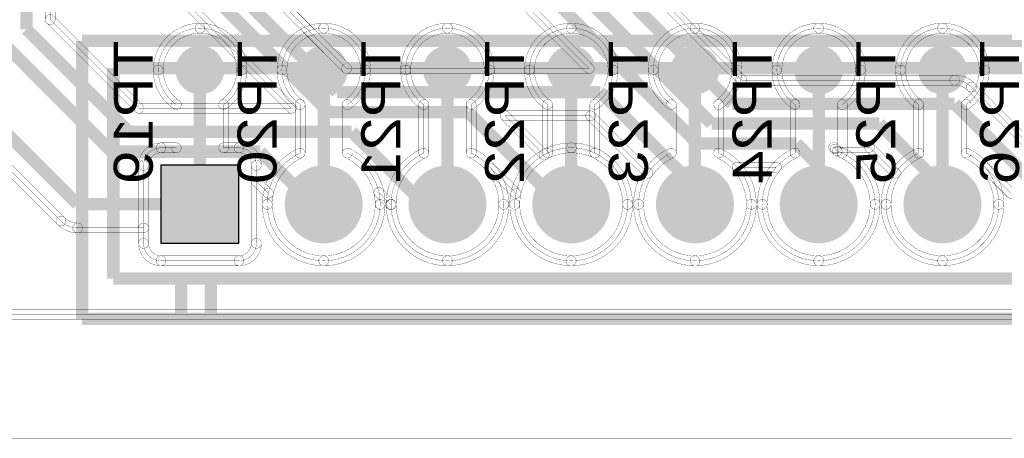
# Model space of a CAD drawing. Header units: millimetres. Extents: x -3.6 to 69.4, y -2.3 to 32.5.
# Tile 7 of 13: x 38 to 58.2, y -2.3 to 6.3. Entities that reach past the tile are written whole.
import ezdxf
from ezdxf.enums import TextEntityAlignment as Align

# ---------------------------------------------------------------- set-up
doc = ezdxf.new("R2010")
doc.units = ezdxf.units.MM
for name, color, linetype, true_color in [('Bottom Layer', 7, 'Continuous', 0x0000ff), ('Bottom Silkscreen Layer', 7, 'Continuous', 0x66cc33), ('Hole Layer', 7, 'Continuous', 0x222222), ('Top Layer', 7, 'Continuous', 0xff0000), ('Top Silkscreen Layer', 7, 'Continuous', 0xffcc00)]:
    doc.layers.add(name, color=color, linetype=linetype, true_color=true_color)
doc.styles.get("Standard").update_dxf_attribs({"font": 'arial.ttf'})

msp = doc.modelspace()

# ---------------------------------------------------------------- hatches: boundary and pattern name
at = {"layer": 'Bottom Layer'}
for points in [[(41.156, 5.265, 1), (42.156, 5.265, 1)], [(43.696, 5.265, 1), (44.696, 5.265, 1)], [(46.236, 5.265, 1), (47.236, 5.265, 1)], [(48.776, 5.265, 1), (49.776, 5.265, 1)], [(51.316, 5.265, 1), (52.316, 5.265, 1)], [(53.856, 5.265, 1), (54.856, 5.265, 1)], [(56.396, 5.265, 1), (57.396, 5.265, 1)], [(40.856, 3.311), (40.856, 1.711), (42.456, 1.711), (42.456, 3.311)], [(43.396, 2.51, 1), (44.996, 2.51, 1)], [(45.936, 2.51, 1), (47.536, 2.51, 1)], [(48.476, 2.51, 1), (50.076, 2.51, 1)], [(51.016, 2.51, 1), (52.616, 2.51, 1)], [(53.556, 2.51, 1), (55.156, 2.51, 1)], [(56.096, 2.51, 1), (57.696, 2.51, 1)]]:
    msp.add_hatch(color=256, dxfattribs=at).paths.add_polyline_path(points)
at = {"layer": 'Hole Layer'}
for points in [[(41.156, 2.511, 1), (42.156, 2.511, 1)], [(43.696, 2.51, 1), (44.696, 2.51, 1)], [(46.236, 2.51, 1), (47.236, 2.51, 1)], [(48.776, 2.51, 1), (49.776, 2.51, 1)], [(51.316, 2.51, 1), (52.316, 2.51, 1)], [(53.856, 2.51, 1), (54.856, 2.51, 1)], [(56.396, 2.51, 1), (57.396, 2.51, 1)]]:
    msp.add_hatch(color=256, dxfattribs=at).paths.add_polyline_path(points)
at = {"layer": 'Top Layer'}
for points in [[(40.856, 3.311), (40.856, 1.711), (42.456, 1.711), (42.456, 3.311)], [(43.396, 2.51, 1), (44.996, 2.51, 1)], [(45.936, 2.51, 1), (47.536, 2.51, 1)], [(48.476, 2.51, 1), (50.076, 2.51, 1)], [(51.016, 2.51, 1), (52.616, 2.51, 1)], [(53.556, 2.51, 1), (55.156, 2.51, 1)], [(56.096, 2.51, 1), (57.696, 2.51, 1)]]:
    msp.add_hatch(color=256, dxfattribs=at).paths.add_polyline_path(points)

# ---------------------------------------------------------------- linework, layer by layer
at = {"layer": 'Bottom Layer', "const_width": 0.00508}
msp.add_lwpolyline([(-2.032, 31.496), (-2.032, -1.27), (67.564, -1.27), (67.564, 31.496)], close=True, dxfattribs=at)
for points in [[(64.744, 9.357), (64.744, 0.257), (0.257, 0.257), (0.257, 9.357, 0.314172), (2, 8.142, 0.414214), (3.858, 10, 0.414214), (2, 11.858, 0.314172), (0.257, 10.643), (0.257, 19.357, 0.314172), (2, 18.142, 0.414214), (3.858, 20, 0.414214), (2, 21.858, 0.314172), (0.257, 20.643), (0.257, 29.744), (64.744, 29.744), (64.744, 20.643, 0.314172), (63, 21.858, 0.414214), (61.142, 20, 0.414214), (63, 18.142, 0.314172), (64.744, 19.357), (64.744, 10.643, 0.314172), (63, 11.858, 0.414214), (61.142, 10, 0.414214), (63, 8.142, 0.314172)], [(40.498, 1.711, 0.414214), (40.856, 1.353), (42.456, 1.353, 0.414214), (42.814, 1.711), (42.814, 3.311, 0.414214), (42.456, 3.669), (42.141, 3.669), (42.141, 4.557, 0.247355), (42.514, 5.265, 0.414214), (41.656, 6.123, 0.414214), (40.798, 5.265, 0.247355), (41.171, 4.557), (41.171, 3.669), (40.856, 3.669, 0.414214), (40.498, 3.311)], [(40.696, 5.265, -0.414214), (41.656, 6.224, -1), (41.656, 6.021, 0.414214), (40.9, 5.265, -1)], [(41.656, 6.224, -0.414214), (42.616, 5.265, -1), (42.413, 5.265, 0.414214), (41.656, 6.021, -1)], [(43.038, 2.51, 0.414214), (44.196, 1.352, 0.414214), (45.354, 2.51, 0.292586), (44.681, 3.562), (44.681, 4.557, 0.247355), (45.054, 5.265, 0.414214), (44.196, 6.123, 0.414214), (43.338, 5.265, 0.247355), (43.711, 4.557), (43.711, 3.562, 0.292586)], [(43.236, 5.265, -0.414214), (44.196, 6.224, -1), (44.196, 6.021, 0.414214), (43.44, 5.265, -1)], [(44.196, 6.224, -0.414214), (45.156, 5.265, -1), (44.953, 5.265, 0.414214), (44.196, 6.021, -1)], [(46.736, 1.352, 0.414214), (47.894, 2.51, 0.292586), (47.221, 3.562), (47.221, 4.557, 0.247355), (47.594, 5.265, 0.414214), (46.736, 6.123, 0.414214), (45.878, 5.265, 0.247355), (46.251, 4.557), (46.251, 3.562, 0.292586), (45.578, 2.51, 0.414214)], [(45.776, 5.265, -0.414214), (46.736, 6.224, -1), (46.736, 6.021, 0.414214), (45.98, 5.265, -1)], [(46.736, 6.224, -0.414214), (47.696, 5.265, -1), (47.493, 5.265, 0.414214), (46.736, 6.021, -1)], [(49.276, 1.352, 0.414214), (50.434, 2.51, 0.292586), (49.761, 3.562), (49.761, 4.557, 0.247355), (50.134, 5.265, 0.414214), (49.276, 6.123, 0.414214), (48.418, 5.265, 0.247355), (48.791, 4.557), (48.791, 3.562, 0.292586), (48.118, 2.51, 0.414214)], [(48.316, 5.265, -0.414214), (49.276, 6.224, -1), (49.276, 6.021, 0.414214), (48.52, 5.265, -1)], [(49.276, 6.224, -0.414214), (50.236, 5.265, -1), (50.033, 5.265, 0.414214), (49.276, 6.021, -1)], [(50.658, 2.51, 0.414214), (51.816, 1.352, 0.414214), (52.974, 2.51, 0.292586), (52.301, 3.562), (52.301, 4.557, 0.247355), (52.674, 5.265, 0.414214), (51.816, 6.123, 0.414214), (50.958, 5.265, 0.247355), (51.331, 4.557), (51.331, 3.562, 0.292586)], [(50.856, 5.265, -0.414214), (51.816, 6.224, -1), (51.816, 6.021, 0.414214), (51.06, 5.265, -1)], [(51.816, 6.224, -0.414214), (52.776, 5.265, -1), (52.573, 5.265, 0.414214), (51.816, 6.021, -1)], [(54.356, 1.352, 0.414214), (55.514, 2.51, 0.292586), (54.841, 3.562), (54.841, 4.557, 0.247355), (55.214, 5.265, 0.414214), (54.356, 6.123, 0.414214), (53.498, 5.265, 0.247355), (53.871, 4.557), (53.871, 3.562, 0.292586), (53.198, 2.51, 0.414214)], [(53.396, 5.265, -0.414214), (54.356, 6.224, -1), (54.356, 6.021, 0.414214), (53.6, 5.265, -1)], [(54.356, 6.224, -0.414214), (55.316, 5.265, -1), (55.113, 5.265, 0.414214), (54.356, 6.021, -1)], [(56.896, 1.352, 0.414214), (58.054, 2.51, 0.292586), (57.381, 3.562), (57.381, 4.557, 0.247355), (57.754, 5.265, 0.414214), (56.896, 6.123, 0.414214), (56.038, 5.265, 0.247355), (56.411, 4.557), (56.411, 3.562, 0.292586), (55.738, 2.51, 0.414214)], [(55.936, 5.265, -0.414214), (56.896, 6.224, -1), (56.896, 6.021, 0.414214), (56.14, 5.265, -1)], [(56.896, 6.224, -0.414214), (57.856, 5.265, -1), (57.653, 5.265, 0.414214), (56.896, 6.021, -1)], [(41.114, 4.473, -0.247355), (40.696, 5.265, -1), (40.9, 5.265, 0.247355), (41.228, 4.64, -1)], [(42.616, 5.265, -0.247355), (42.199, 4.473, -1), (42.084, 4.64, 0.247355), (42.413, 5.265, -1)], [(43.654, 4.473, -0.247355), (43.236, 5.265, -1), (43.44, 5.265, 0.247355), (43.768, 4.64, -1)], [(45.156, 5.265, -0.247355), (44.739, 4.473, -1), (44.624, 4.64, 0.247355), (44.953, 5.265, -1)], [(46.194, 4.473, -0.247355), (45.776, 5.265, -1), (45.98, 5.265, 0.247355), (46.308, 4.64, -1)], [(47.696, 5.265, -0.247355), (47.279, 4.473, -1), (47.164, 4.64, 0.247355), (47.493, 5.265, -1)], [(48.734, 4.473, -0.247355), (48.316, 5.265, -1), (48.52, 5.265, 0.247355), (48.848, 4.64, -1)], [(50.236, 5.265, -0.247355), (49.819, 4.473, -1), (49.704, 4.64, 0.247355), (50.033, 5.265, -1)], [(51.274, 4.473, -0.247355), (50.856, 5.265, -1), (51.06, 5.265, 0.247355), (51.388, 4.64, -1)], [(52.776, 5.265, -0.247355), (52.359, 4.473, -1), (52.244, 4.64, 0.247355), (52.573, 5.265, -1)], [(53.814, 4.473, -0.247355), (53.396, 5.265, -1), (53.6, 5.265, 0.247355), (53.928, 4.64, -1)], [(55.316, 5.265, -0.247355), (54.899, 4.473, -1), (54.784, 4.64, 0.247355), (55.113, 5.265, -1)], [(56.354, 4.473, -0.247355), (55.936, 5.265, -1), (56.14, 5.265, 0.247355), (56.468, 4.64, -1)], [(57.856, 5.265, -0.247355), (57.439, 4.473, -1), (57.324, 4.64, 0.247355), (57.653, 5.265, -1)], [(41.069, 4.557, -1), (41.273, 4.557), (41.273, 3.669, -1), (41.069, 3.669)], [(42.243, 3.669, -1), (42.04, 3.669), (42.04, 4.557, -1), (42.243, 4.557)], [(43.609, 4.557, -1), (43.813, 4.557), (43.813, 3.562, -1), (43.609, 3.562)], [(44.783, 3.562, -1), (44.58, 3.562), (44.58, 4.557, -1), (44.783, 4.557)], [(46.149, 4.557, -1), (46.353, 4.557), (46.353, 3.562, -1), (46.149, 3.562)], [(47.323, 3.562, -1), (47.12, 3.562), (47.12, 4.557, -1), (47.323, 4.557)], [(48.689, 4.557, -1), (48.893, 4.557), (48.893, 3.562, -1), (48.689, 3.562)], [(49.863, 3.562, -1), (49.66, 3.562), (49.66, 4.557, -1), (49.863, 4.557)], [(51.229, 4.557, -1), (51.433, 4.557), (51.433, 3.562, -1), (51.229, 3.562)], [(52.403, 3.562, -1), (52.2, 3.562), (52.2, 4.557, -1), (52.403, 4.557)], [(53.769, 4.557, -1), (53.973, 4.557), (53.973, 3.562, -1), (53.769, 3.562)], [(54.943, 3.562, -1), (54.74, 3.562), (54.74, 4.557, -1), (54.943, 4.557)], [(56.309, 4.557, -1), (56.513, 4.557), (56.513, 3.562, -1), (56.309, 3.562)], [(57.483, 3.562, -1), (57.28, 3.562), (57.28, 4.557, -1), (57.483, 4.557)], [(40.396, 3.311, -0.414214), (40.856, 3.77, -1), (40.856, 3.567, 0.414214), (40.6, 3.311, -1)], [(40.856, 3.567, -1), (40.856, 3.77), (41.171, 3.77, -1), (41.171, 3.567)], [(42.141, 3.567, -1), (42.141, 3.77), (42.456, 3.77, -1), (42.456, 3.567)], [(42.456, 3.77, -0.414214), (42.916, 3.311, -1), (42.713, 3.311, 0.414214), (42.456, 3.567, -1)], [(42.936, 2.51, -0.292586), (43.668, 3.654, -1), (43.754, 3.47, 0.292586), (43.14, 2.51, -1)], [(44.724, 3.654, -0.292586), (45.456, 2.51, -1), (45.253, 2.51, 0.292586), (44.639, 3.47, -1)], [(45.476, 2.51, -0.292586), (46.208, 3.654, -1), (46.294, 3.47, 0.292586), (45.68, 2.51, -1)], [(47.264, 3.654, -0.292586), (47.996, 2.51, -1), (47.793, 2.51, 0.292586), (47.179, 3.47, -1)], [(48.016, 2.51, -0.292586), (48.748, 3.654, -1), (48.834, 3.47, 0.292586), (48.22, 2.51, -1)], [(49.804, 3.654, -0.292586), (50.536, 2.51, -1), (50.333, 2.51, 0.292586), (49.719, 3.47, -1)], [(50.556, 2.51, -0.292586), (51.288, 3.654, -1), (51.374, 3.47, 0.292586), (50.76, 2.51, -1)], [(52.344, 3.654, -0.292586), (53.076, 2.51, -1), (52.873, 2.51, 0.292586), (52.259, 3.47, -1)], [(53.096, 2.51, -0.292586), (53.828, 3.654, -1), (53.914, 3.47, 0.292586), (53.3, 2.51, -1)], [(54.884, 3.654, -0.292586), (55.616, 2.51, -1), (55.413, 2.51, 0.292586), (54.799, 3.47, -1)], [(55.636, 2.51, -0.292586), (56.368, 3.654, -1), (56.454, 3.47, 0.292586), (55.84, 2.51, -1)], [(57.424, 3.654, -0.292586), (58.156, 2.51, -1), (57.953, 2.51, 0.292586), (57.339, 3.47, -1)], [(40.396, 3.311, -1), (40.6, 3.311), (40.6, 1.711, -1), (40.396, 1.711)], [(42.916, 1.711, -1), (42.713, 1.711), (42.713, 3.311, -1), (42.916, 3.311)], [(44.196, 1.251, -0.414214), (42.936, 2.51, -1), (43.14, 2.51, 0.414214), (44.196, 1.454, -1)], [(45.456, 2.51, -0.414214), (44.196, 1.251, -1), (44.196, 1.454, 0.414214), (45.253, 2.51, -1)], [(46.736, 1.251, -0.414214), (45.476, 2.51, -1), (45.68, 2.51, 0.414214), (46.736, 1.454, -1)], [(47.996, 2.51, -0.414214), (46.736, 1.251, -1), (46.736, 1.454, 0.414214), (47.793, 2.51, -1)], [(49.276, 1.251, -0.414214), (48.016, 2.51, -1), (48.22, 2.51, 0.414214), (49.276, 1.454, -1)], [(50.536, 2.51, -0.414214), (49.276, 1.251, -1), (49.276, 1.454, 0.414214), (50.333, 2.51, -1)], [(51.816, 1.251, -0.414214), (50.556, 2.51, -1), (50.76, 2.51, 0.414214), (51.816, 1.454, -1)], [(53.076, 2.51, -0.414214), (51.816, 1.251, -1), (51.816, 1.454, 0.414214), (52.873, 2.51, -1)], [(54.356, 1.251, -0.414214), (53.096, 2.51, -1), (53.3, 2.51, 0.414214), (54.356, 1.454, -1)], [(55.616, 2.51, -0.414214), (54.356, 1.251, -1), (54.356, 1.454, 0.414214), (55.413, 2.51, -1)], [(56.896, 1.251, -0.414214), (55.636, 2.51, -1), (55.84, 2.51, 0.414214), (56.896, 1.454, -1)], [(58.156, 2.51, -0.414214), (56.896, 1.251, -1), (56.896, 1.454, 0.414214), (57.953, 2.51, -1)], [(40.856, 1.251, -0.414214), (40.396, 1.711, -1), (40.6, 1.711, 0.414214), (40.856, 1.454, -1)], [(42.916, 1.711, -0.414214), (42.456, 1.251, -1), (42.456, 1.454, 0.414214), (42.713, 1.711, -1)], [(40.856, 1.251, -1), (40.856, 1.454), (42.456, 1.454, -1), (42.456, 1.251)], [(0.257, 0.155, -1), (0.257, 0.358), (64.744, 0.358, -1), (64.744, 0.155)]]:
    msp.add_lwpolyline(points, format="xyb", close=True, dxfattribs=at)
at = {"layer": 'Bottom Layer', "const_width": 0.254}
for points in [[(41.656, 5.265), (41.656, 2.511)], [(44.196, 5.265), (44.196, 2.51)], [(46.736, 5.265), (46.736, 2.51)], [(49.276, 5.265), (49.276, 2.51)], [(51.816, 5.265), (51.816, 2.51)], [(54.356, 5.265), (54.356, 2.51)], [(56.896, 5.265), (56.896, 2.51)]]:
    msp.add_lwpolyline(points, dxfattribs=at)
at = {"layer": 'Bottom Layer'}
msp.add_lwpolyline([(40.856, 3.311), (40.856, 1.711), (42.456, 1.711), (42.456, 3.311)], close=True, dxfattribs=at)
at = {"layer": 'Top Layer', "const_width": 0.00508}
msp.add_lwpolyline([(-3.556, 32.512), (-3.556, -2.286), (68.58, -2.286), (68.58, 32.512)], close=True, dxfattribs=at)
for points in [[(0.257, 29.744), (64.744, 29.744), (64.744, 20.643, 0.314172), (63, 21.858, 0.414214), (61.142, 20, 0.414214), (63, 18.142, 0.314172), (64.744, 19.357), (64.744, 10.643, 0.314172), (63, 11.858, 0.414214), (61.142, 10, 0.414214), (63, 8.142, 0.314172), (64.744, 9.357), (64.744, 0.257), (0.257, 0.257)], [(58.881, 3.527), (57.493, 4.915), (57.493, 4.915, 0.198912), (57.15, 5.057), (57.15, 5.057), (52.779, 5.057), (46.7, 11.136, 0.074949)], [(36.753, 4.217), (38.802, 2.168), (38.802, 2.168, 0.198912), (39.145, 2.026), (39.145, 2.026), (40.498, 2.026), (40.498, 1.711, 0.414214), (40.856, 1.353), (42.456, 1.353, 0.414214), (42.814, 1.711), (42.814, 2.982), (43.06, 2.736, 0.049009), (43.038, 2.51, 0.414214), (44.196, 1.352, 0.414214), (45.354, 2.51, 0.052915), (45.328, 2.754), (45.578, 2.504, 0.412584), (46.736, 1.352, 0.414214), (47.894, 2.51, 0.172658), (47.634, 3.242), (48.14, 2.736, 0.049009), (48.118, 2.51, 0.414214), (49.276, 1.352, 0.414214), (50.434, 2.51, 0.414214), (49.276, 3.669, 0.125576), (48.721, 3.527), (47.924, 4.324), (49.676, 4.324), (50.85, 3.15, 0.147168), (50.658, 2.51, 0.414214), (51.816, 1.352, 0.414214), (52.974, 2.51, 0.181943), (52.687, 3.274), (53.485, 3.274, 0.181943), (53.198, 2.51, 0.414214), (54.356, 1.352, 0.414214), (55.514, 2.51, 0.319612), (54.735, 3.605, 0.02781), (54.699, 3.645), (54.699, 3.645), (54.664, 3.68), (55.399, 3.68), (55.93, 3.15, 0.147168), (55.738, 2.51, 0.414214), (56.896, 1.352, 0.414214), (58.054, 2.51, 0.172658), (57.794, 3.242), (58.3, 2.736, 0.049009)]]:
    msp.add_lwpolyline(points, format="xyb", dxfattribs=at)
at = {"layer": 'Top Layer', "const_width": 0.254}
for points in [[(43.4, 13.75), (52.578, 4.572)], [(43.071, 13.25), (52.156, 4.166)], [(42.876, 12.75), (51.867, 3.759)], [(38.096, 10.75), (38.096, 6.1)], [(39.096, 9.605), (44.298, 4.403)], [(39.596, 9.68), (44.467, 4.809)], [(38.096, 6.1), (40.2, 3.997)], [(37.596, 5.838), (39.844, 3.59)], [(44.467, 4.809), (49.876, 4.809)], [(49.876, 4.809), (51.816, 2.87)], [(37.096, 4.56), (39.145, 2.511)], [(52.578, 4.572), (57.15, 4.572)], [(57.15, 4.572), (59.212, 2.51)], [(44.298, 4.403), (47.159, 4.403)], [(47.159, 4.403), (49.052, 2.51)], [(52.156, 4.166), (55.6, 4.166)], [(55.6, 4.166), (56.896, 2.87)], [(40.2, 3.997), (44.772, 3.997)], [(44.772, 3.997), (46.258, 2.51)], [(51.867, 3.759), (53.899, 3.759)], [(53.899, 3.759), (54.356, 3.302)], [(39.844, 3.59), (42.892, 3.59)], [(42.892, 3.59), (43.972, 2.51)], [(54.356, 3.302), (54.356, 2.51)], [(51.816, 2.87), (51.816, 2.51)], [(56.896, 2.87), (56.896, 2.51)], [(39.145, 2.511), (41.656, 2.511)], [(43.972, 2.51), (44.196, 2.51)], [(46.258, 2.51), (46.736, 2.51)], [(49.052, 2.51), (49.276, 2.51)]]:
    msp.add_lwpolyline(points, dxfattribs=at)
at = {"layer": 'Top Layer', "const_width": 0.00508}
for points in [[(43.788, 11.152), (49.646, 5.294), (44.668, 5.294), (40.792, 9.17, 0.030081), (40.85, 9.167), (40.85, 9.167), (42.409, 9.167), (42.409, 9.167, 0.159968), (42.697, 9.261), (42.697, 9.261, 0.137605), (42.883, 9.209, 0.198912), (43.136, 9.314), (43.136, 9.314), (43.518, 9.696, 0.198912), (43.623, 9.949, 0.133562), (43.574, 10.13), (43.646, 10.202), (43.646, 10.202, 0.198912), (43.788, 10.545), (43.788, 10.545)], [(43.716, 11.08, -1), (43.86, 11.224), (49.717, 5.366, -1), (49.574, 5.223)], [(46.629, 11.064, -1), (46.772, 11.208), (52.851, 5.129, -1), (52.707, 4.985)], [(40.72, 9.099, -1), (40.864, 9.242), (44.74, 5.366, -1), (44.596, 5.223)], [(40.4, 4.482), (38.581, 6.301), (38.581, 7.92, 0.007706), (38.592, 7.92), (39.132, 7.92), (39.132, 7.92, 0.414214), (39.49, 8.278), (39.49, 8.525), (43.534, 4.482)], [(39.418, 8.453, -1), (39.562, 8.597), (43.605, 4.554, -1), (43.462, 4.41)], [(38.683, 6.301, -1), (38.479, 6.301), (38.479, 7.92, -1), (38.683, 7.92)], [(38.509, 6.229, -1), (38.653, 6.373), (40.472, 4.554, -1), (40.329, 4.41)], [(44.668, 5.193, -1), (44.668, 5.396), (49.646, 5.396, -1), (49.646, 5.193)], [(52.779, 4.956, -1), (52.779, 5.159), (57.15, 5.159, -1), (57.15, 4.956)], [(57.15, 5.159, -0.198912), (57.565, 4.987, -1), (57.421, 4.843, 0.198912), (57.15, 4.956, -1)], [(57.15, 4.956, -1), (57.15, 5.159), (57.15, 5.159, -1), (57.15, 4.956)], [(57.421, 4.843, -1), (57.565, 4.987), (58.953, 3.599, -1), (58.809, 3.455)], [(57.421, 4.843, -1), (57.565, 4.987), (57.565, 4.987, -1), (57.421, 4.843)], [(40.4, 4.38, -1), (40.4, 4.583), (43.534, 4.583, -1), (43.534, 4.38)], [(36.681, 4.145, -1), (36.825, 4.289), (38.874, 2.24, -1), (38.73, 2.096)], [(47.852, 4.252, -1), (47.996, 4.396), (48.793, 3.599, -1), (48.649, 3.455)], [(47.924, 4.223, -1), (47.924, 4.426), (49.676, 4.426, -1), (49.676, 4.223)], [(49.604, 4.252, -1), (49.747, 4.396), (50.922, 3.221, -1), (50.778, 3.078)], [(48.672, 3.616, -0.125576), (49.276, 3.77, -1), (49.276, 3.567, 0.125576), (48.77, 3.438, -1)], [(49.276, 3.77, -0.414214), (50.536, 2.51, -1), (50.333, 2.51, 0.414214), (49.276, 3.567, -1)], [(54.592, 3.609, -1), (54.736, 3.752), (54.771, 3.717, -1), (54.627, 3.573)], [(54.664, 3.579, -1), (54.664, 3.782), (55.399, 3.782, -1), (55.399, 3.579)], [(54.771, 3.717, -0.02781), (54.814, 3.668, -1), (54.656, 3.541, 0.02781), (54.627, 3.573, -1)], [(54.627, 3.573, -1), (54.771, 3.717), (54.771, 3.717, -1), (54.627, 3.573)], [(54.768, 3.701, -0.319612), (55.616, 2.51, -1), (55.413, 2.51, 0.319612), (54.702, 3.509, -1)], [(55.327, 3.609, -1), (55.471, 3.752), (56.002, 3.221, -1), (55.858, 3.078)], [(47.713, 3.306, -0.172658), (47.996, 2.51, -1), (47.793, 2.51, 0.172658), (47.555, 3.178, -1)], [(47.562, 3.17, -1), (47.706, 3.314), (48.212, 2.808, -1), (48.068, 2.664)], [(50.556, 2.51, -0.147168), (50.765, 3.206, -1), (50.935, 3.093, 0.147168), (50.76, 2.51, -1)], [(52.763, 3.341, -0.181943), (53.076, 2.51, -1), (52.873, 2.51, 0.181943), (52.61, 3.207, -1)], [(52.687, 3.172, -1), (52.687, 3.376), (53.485, 3.376, -1), (53.485, 3.172)], [(53.096, 2.51, -0.181943), (53.409, 3.341, -1), (53.562, 3.207, 0.181943), (53.3, 2.51, -1)], [(55.636, 2.51, -0.147168), (55.845, 3.206, -1), (56.015, 3.093, 0.147168), (55.84, 2.51, -1)], [(57.873, 3.306, -0.172658), (58.156, 2.51, -1), (57.953, 2.51, 0.172658), (57.715, 3.178, -1)], [(57.722, 3.17, -1), (57.866, 3.314), (58.372, 2.808, -1), (58.228, 2.664)], [(42.916, 1.711, -1), (42.713, 1.711), (42.713, 2.982, -1), (42.916, 2.982)], [(42.742, 2.91, -1), (42.886, 3.054), (43.132, 2.808, -1), (42.988, 2.664)], [(42.936, 2.51, -0.049009), (42.96, 2.756, -1), (43.16, 2.716, 0.049009), (43.14, 2.51, -1)], [(45.428, 2.775, -0.052915), (45.456, 2.51, -1), (45.253, 2.51, 0.052915), (45.229, 2.732, -1)], [(45.257, 2.682, -1), (45.4, 2.825), (45.65, 2.576, -1), (45.506, 2.432)], [(48.016, 2.51, -0.049009), (48.04, 2.756, -1), (48.24, 2.716, 0.049009), (48.22, 2.51, -1)], [(44.196, 1.251, -0.414214), (42.936, 2.51, -1), (43.14, 2.51, 0.414214), (44.196, 1.454, -1)], [(45.456, 2.51, -0.414214), (44.196, 1.251, -1), (44.196, 1.454, 0.414214), (45.253, 2.51, -1)], [(46.736, 1.251, -0.412584), (45.476, 2.503, -1), (45.68, 2.505, 0.412584), (46.736, 1.454, -1)], [(47.996, 2.51, -0.414214), (46.736, 1.251, -1), (46.736, 1.454, 0.414214), (47.793, 2.51, -1)], [(49.276, 1.251, -0.414214), (48.016, 2.51, -1), (48.22, 2.51, 0.414214), (49.276, 1.454, -1)], [(50.536, 2.51, -0.414214), (49.276, 1.251, -1), (49.276, 1.454, 0.414214), (50.333, 2.51, -1)], [(51.816, 1.251, -0.414214), (50.556, 2.51, -1), (50.76, 2.51, 0.414214), (51.816, 1.454, -1)], [(53.076, 2.51, -0.414214), (51.816, 1.251, -1), (51.816, 1.454, 0.414214), (52.873, 2.51, -1)], [(54.356, 1.251, -0.414214), (53.096, 2.51, -1), (53.3, 2.51, 0.414214), (54.356, 1.454, -1)], [(55.616, 2.51, -0.414214), (54.356, 1.251, -1), (54.356, 1.454, 0.414214), (55.413, 2.51, -1)], [(56.896, 1.251, -0.414214), (55.636, 2.51, -1), (55.84, 2.51, 0.414214), (56.896, 1.454, -1)], [(58.156, 2.51, -0.414214), (56.896, 1.251, -1), (56.896, 1.454, 0.414214), (57.953, 2.51, -1)], [(38.73, 2.096, -1), (38.874, 2.24), (38.874, 2.24, -1), (38.73, 2.096)], [(39.145, 1.924, -0.198912), (38.73, 2.096, -1), (38.874, 2.24, 0.198912), (39.145, 2.127, -1)], [(39.145, 1.924, -1), (39.145, 2.127), (39.145, 2.127, -1), (39.145, 1.924)], [(39.145, 1.924, -1), (39.145, 2.127), (40.498, 2.127, -1), (40.498, 1.924)], [(40.396, 2.026, -1), (40.6, 2.026), (40.6, 1.711, -1), (40.396, 1.711)], [(40.856, 1.251, -0.414214), (40.396, 1.711, -1), (40.6, 1.711, 0.414214), (40.856, 1.454, -1)], [(42.916, 1.711, -0.414214), (42.456, 1.251, -1), (42.456, 1.454, 0.414214), (42.713, 1.711, -1)], [(40.856, 1.251, -1), (40.856, 1.454), (42.456, 1.454, -1), (42.456, 1.251)], [(0.257, 0.155, -1), (0.257, 0.358), (64.744, 0.358, -1), (64.744, 0.155)]]:
    msp.add_lwpolyline(points, format="xyb", close=True, dxfattribs=at)
at = {"layer": 'Top Layer'}
msp.add_lwpolyline([(40.856, 3.311), (40.856, 1.711), (42.456, 1.711), (42.456, 3.311)], close=True, dxfattribs=at)
at = {"layer": 'Top Silkscreen Layer', "const_width": 0.254}
for points in [[(39.236, 5.861), (64.236, 5.861)], [(39.236, 0.161), (39.236, 5.861)], [(39.236, 5.861), (64.236, 5.861)], [(39.236, 0.161), (39.236, 5.861)], [(39.878, 5.305), (39.878, 0.987)], [(63.5, 5.305), (39.878, 5.305)], [(39.878, 5.305), (39.878, 0.987)], [(63.5, 5.305), (39.878, 5.305)], [(39.878, 0.987), (63.5, 0.987)], [(39.878, 0.987), (63.5, 0.987)], [(41.271, 0.987), (41.271, 0.161)], [(41.271, 0.987), (41.271, 0.161)], [(41.881, 0.987), (41.881, 0.161)], [(41.881, 0.987), (41.881, 0.161)], [(64.236, 0.161), (39.236, 0.161)], [(64.236, 0.161), (39.236, 0.161)]]:
    msp.add_lwpolyline(points, dxfattribs=at)

# ---------------------------------------------------------------- texts
at = {"layer": 'Bottom Silkscreen Layer', "text_generation_flag": 2, "width": 1.1}
for s, p in [('TP19', (40.927, 5.866)), ('TP20', (43.467, 5.866)), ('TP21', (46.007, 5.866)), ('TP22', (48.547, 5.866)), ('TP23', (51.088, 5.866)), ('TP24', (53.628, 5.866)), ('TP25', (56.168, 5.866)), ('TP26', (58.708, 5.866))]:
    msp.add_text(s, height=0.8001, rotation=90, dxfattribs=at).set_placement(p, align=Align.BOTTOM_LEFT)

doc.saveas('drawing.dxf')
